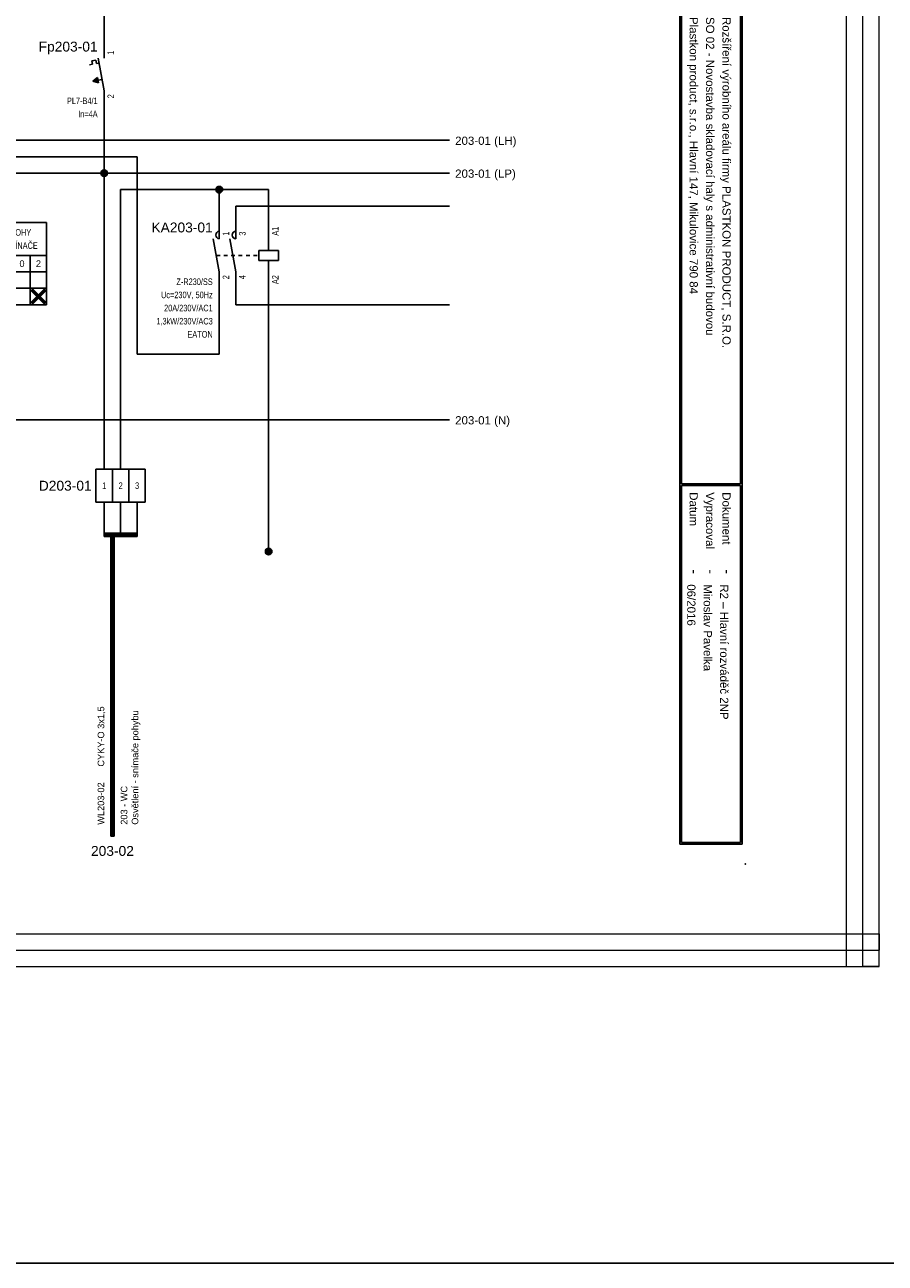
# Model space of a CAD drawing. Extents: x -9495 to -1492, y 3269 to 3834.
# Tile 13 of 44: x -7062 to -6800, y 3269 to 3645. Entities that reach past the tile are written whole.
import ezdxf
from ezdxf.enums import TextEntityAlignment as Align

# ---------------------------------------------------------------- set-up
doc = ezdxf.new("R2010")
doc.units = 0
doc.header["$MEASUREMENT"] = 0
doc.linetypes.add('DASHED', pattern=[0.564444, 0.282222, -0.282222])
for name, color, linetype in [('1-KRESBA', 7, 'Continuous'), ('__Bílá', 7, 'Continuous'), ('__Rudá 010', 10, 'Continuous'), ('__Vínová 220', 220, 'Continuous'), ('__Černá 250', 7, 'Continuous')]:
    doc.layers.add(name, color=color, linetype=linetype)
doc.styles.add('Arial', font='arial.ttf')
doc.styles.add('GENERATED_STYLE_1', font='arial.ttf')

# ---------------------------------------------------------------- blocks, each defined once
blk = doc.blocks.new('BLK_Razítko_malé_pro_rozváděče')
at = {"layer": '__Bílá'}
for p, q in [((15, -1), (15, -20)), ((15, -1), (294, -1)), ((15.5, -1.5), (15.5, -19.5)), ((15.5, -1.5), (184.5, -1.5)), ((184.5, -1.5), (184.5, -19.5)), ((185, -1.5), (185, -19.5)), ((185, -1.5), (293.5, -1.5)), ((293.5, -19.5), (293.5, -1.5)), ((294, -20), (294, -1)), ((15, -20), (294, -20)), ((15.5, -19.5), (184.5, -19.5)), ((185, -19.5), (293.5, -19.5)), ((15, -405), (15, -419)), ((15, -405), (294, -405)), ((15.5, -405.5), (15.5, -418.5)), ((15.5, -405.5), (194.5, -405.5)), ((194.5, -405.5), (194.5, -418.5)), ((195, -405.5), (195, -418.5)), ((195, -405.5), (293.5, -405.5)), ((293.5, -405.5), (293.5, -418.5)), ((294, -405), (294, -419)), ((15, -419), (294, -419)), ((15.5, -418.5), (194.5, -418.5)), ((195, -418.5), (293.5, -418.5))]:
    blk.add_line(p, q, dxfattribs=at)
for p in [(0, 0), (300, 0), (0, -420), (300, -420)]:
    blk.add_point(p, dxfattribs=at)
at = {"layer": '__Bílá', "style": 'Arial'}
for s, height, p in [('-', 3, (38, -7)), ('Dokument', 2.5, (187, -7)), ('-', 3, (210.5, -7)), ('SO/PS', 2.5, (17.5, -12)), ('-', 3, (38, -12)), ('Vypracoval', 2.5, (187, -12)), ('-', 3, (210.5, -12)), ('Investor', 2.5, (17.5, -17)), ('Datum', 2.5, (187, -17)), ('-', 3, (38, -17)), ('-', 3, (210.5, -17)), ('PVLK PROJECT s.r.o. , Langrova 195/33,  787 01 Šumperk', 2.5, (17.5, -411)), ('Copyright © 2012 PVLK', 2.5, (197, -411)), ('Telefon: 773 836 685, mobil: 777 848 204, e-mail: %%Upavelka@pvlk.cz', 2.5, (17.5, -416)), ('Číslo dokumentu .....', 2.5, (197, -416))]:
    blk.add_text(s, height=height, dxfattribs=at).set_placement(p)
at = {"layer": '__Vínová 220', "char_height": 2.5, "attachment_point": 7, "style": 'Arial'}
for s, insert in [('715 0908', (17.5, -7)), ('Rozšíření výrobního areálu firmy PLASTKON PRODUCT, S.R.O.', (42.5, -7.75)), ('R2 – Hlavní rozváděč 2NP', (215, -7.75)), ('SO 02 - Novostavba skladovací haly s administrativní budovou', (42.5, -12.75)), ('Miroslav Pavelka', (215, -12.75)), ('Plastkon product, s.r.o., Hlavní 147, Mikulovice 790 84', (42.5, -17.75)), ('06/2016', (215, -17.75))]:
    blk.add_mtext(s, dxfattribs=dict(at, insert=insert))
at = {"layer": '__Vínová 220', "style": 'Arial'}
blk.add_attdef('ČÍSLO', text='', height=4, dxfattribs=at).set_placement((290, -416), align=Align.RIGHT)
blk = doc.blocks.new('FEVA1462')
blk.add_hatch(color=256).paths.add_polyline_path([(-3.5, -2), (-2.06, -0.92), (-1.772, -2.504)])
for p, q in [((0, 5), (0, 10)), ((-3.752, 4.136), (-2.564, 4.352)), ((-3.752, 4.136), (-3.568, 3.124)), ((-2.564, 4.352), (-2.38, 3.34)), ((-1.818, 5), (0, -5)), ((-4.448, 2.964), (-3.568, 3.124)), ((-2.38, 3.34), (-1.544, 3.492)), ((-3.5, -2), (-2.06, -0.92)), ((-3.5, -2), (-0.64, -1.48)), ((-3.5, -2), (-1.772, -2.504)), ((-2.06, -0.92), (-1.772, -2.504)), ((0, -5), (0, -10))]:
    blk.add_line(p, q)
at = {"style": 'Arial'}
blk.add_attdef('POPIS', text='', height=3, dxfattribs=at).set_placement((-2, 7), align=Align.RIGHT)
at = {"style": 'Arial', "width": 0.8}
blk.add_attdef('NO1', (3, 6), '', height=2, rotation=90, dxfattribs=at)
for tag, p in [('TYP', (-2, -9)), ('PROUD', (-2, -13)), ('DOPLŇ1', (-2, -17)), ('DOPLŇ2', (-2, -21))]:
    blk.add_attdef(tag, text='', height=2, dxfattribs=at).set_placement(p, align=Align.RIGHT)
blk.add_attdef('CO1', text='', height=2, rotation=90, dxfattribs=at).set_placement((3, -6), align=Align.RIGHT)
blk = doc.blocks.new('V0109A03')
for p, q in [((5, 10), (0, 10)), ((0, 0), (0, 10)), ((10, 10), (5, 10)), ((5, 0), (5, 10)), ((15, 10), (10, 10)), ((10, 0), (10, 10)), ((15, 0), (15, 10)), ((5, 0), (0, 0)), ((10, 0), (5, 0)), ((15, 0), (10, 0))]:
    blk.add_line(p, q)
at = {"style": 'Arial'}
blk.add_attdef('POPIS', text='', height=3, dxfattribs=at).set_placement((-2, 5), align=Align.RIGHT)
at = {"style": 'Arial', "width": 0.8}
for tag, p in [('S1', (2.5, 5)), ('S2', (7.5, 5)), ('S3', (12.5, 5))]:
    blk.add_attdef(tag, text='', height=2, dxfattribs=at).set_placement(p, align=Align.MIDDLE)
blk = doc.blocks.new('feva2774')
h = blk.add_hatch(color=256)
h.paths.add_polyline_path([(5, -3), (5, -3.5), (5.5, -3.5, 0.414214)])
h.paths.add_polyline_path([(5, -3.5), (5, -4, 0.414214), (5.5, -3.5)])
h.paths.add_polyline_path([(5, -4), (5, -3, 0.414214), (4.5, -3.5, 0.414214)])
for points in [[(30, -7), (28.5, -5.5), (28, -5.5), (28, -6), (29.5, -7.5), (28, -9), (28, -9.5), (28.5, -9.5), (30, -8), (31.5, -9.5), (32, -9.5), (32, -9), (30.5, -7.5), (32, -6), (32, -5.5), (31.5, -5.5)], [(40, -12), (38.5, -10.5), (38, -10.5), (38, -11), (39.5, -12.5), (38, -14), (38, -14.5), (38.5, -14.5), (40, -13), (41.5, -14.5), (42, -14.5), (42, -14), (40.5, -12.5), (42, -11), (42, -10.5), (41.5, -10.5)]]:
    blk.add_hatch(color=256).paths.add_polyline_path(points)
for p, q in [((-2.5, 10), (-2.5, -10)), ((-2.5, 10), (12.5, 10)), ((2.5, 10), (2.5, 5)), ((7.5, 10), (7.5, 5)), ((12.5, 10), (12.5, -10)), ((17.5, 10), (17.5, -15)), ((17.5, 10), (42.5, 10)), ((27.5, 10), (27.5, -15)), ((42.5, 10), (42.5, -15)), ((12.5, 5), (-2.5, 5)), ((5, 2), (5, 5)), ((10, 2), (10, 5)), ((-1, 1.5), (-1, -1.5)), ((2, 0), (-1, 0)), ((2, 0), (2.5, -1)), ((2.5, -1), (3, 0)), ((5, -2), (3, 2)), ((10.67, 0), (3, 0)), ((10, -2), (11.5, 2.5)), ((12, 2), (10, 2)), ((42.5, 0), (27.5, 0)), ((32.5, 0), (32.5, -15)), ((37.5, 0), (37.5, -15)), ((5, -2), (5, -5)), ((5, -3.5), (10, -3.5)), ((10, -2), (10, -3.5)), ((12.5, -5), (-2.5, -5)), ((2.5, -5), (2.5, -10)), ((7.5, -5), (7.5, -10)), ((42.5, -5), (17.5, -5)), ((28, -6), (28, -5.5)), ((28, -5.5), (28.5, -5.5)), ((29.5, -7.5), (28, -6)), ((29.5, -7.5), (28, -9)), ((28.5, -5.5), (30, -7)), ((31.5, -5.5), (30, -7)), ((30.5, -7.5), (32, -6)), ((30.5, -7.5), (32, -9)), ((32, -5.5), (31.5, -5.5)), ((32, -6), (32, -5.5)), ((12.5, -10), (-2.5, -10)), ((42.5, -10), (17.5, -10)), ((28, -9), (28, -9.5)), ((28, -9.5), (28.5, -9.5)), ((28.5, -9.5), (30, -8)), ((31.5, -9.5), (30, -8)), ((32, -9.5), (31.5, -9.5)), ((32, -9), (32, -9.5)), ((38, -11), (38, -10.5)), ((38, -10.5), (38.5, -10.5)), ((39.5, -12.5), (38, -11)), ((38.5, -10.5), (40, -12)), ((41.5, -10.5), (40, -12)), ((40.5, -12.5), (42, -11)), ((42, -10.5), (41.5, -10.5)), ((42, -11), (42, -10.5)), ((42.5, -15), (17.5, -15)), ((39.5, -12.5), (38, -14)), ((38, -14), (38, -14.5)), ((38, -14.5), (38.5, -14.5)), ((38.5, -14.5), (40, -13)), ((41.5, -14.5), (40, -13)), ((40.5, -12.5), (42, -14)), ((42, -14.5), (41.5, -14.5)), ((42, -14), (42, -14.5))]:
    blk.add_line(p, q)
blk.add_circle((5, -3.5), 0.5)
at = {"style": 'Arial'}
for s, p in [('1', (5, 6.5)), ('3', (10, 6.5)), ('1', (30, -3.5)), ('0', (35, -3.5)), ('2', (40, -3.5)), ('2', (5, -8.5)), ('1-2', (22.5, -8.5)), ('3-2', (22.5, -13.5))]:
    blk.add_text(s, height=2, dxfattribs=at).set_placement(p, align=Align.CENTER)
at = {"style": 'Arial', "width": 0.8}
for s, p in [('KONTAKTŮ', (25.5, -4)), ('ČÍSLA', (21.5, -4))]:
    blk.add_text(s, height=2, rotation=90, dxfattribs=at).set_placement(p)
for s, p in [('POLOHY', (28.5, 6)), ('VYPÍNAČE', (28.5, 2))]:
    blk.add_text(s, height=2, dxfattribs=at).set_placement(p)
at = {"style": 'Arial'}
blk.add_attdef('POPIS', text='', height=3, dxfattribs=at).set_placement((-4.5, 7), align=Align.RIGHT)
at = {"style": 'Arial', "width": 0.8}
for tag, p in [('TYP', (-4.5, 1)), ('AC1(PROUD)', (-4, -3)), ('DOPLŇ1', (-4.5, -7))]:
    blk.add_attdef(tag, text='', height=2, dxfattribs=at).set_placement(p, align=Align.RIGHT)
blk = doc.blocks.new('L0001A01')
h = blk.add_hatch(color=256)
edge = h.paths.add_edge_path()
edge.add_arc((0, 0), 1, 0, 360)
blk.add_circle((0, 0), 1)
blk = doc.blocks.new('moe01029')
for p, q in [((0, 5), (0, 10)), ((5, 5), (5, 10)), ((15, 1.5), (15, 10)), ((-1.82, 5), (0, -5)), ((3.18, 5), (5, -5)), ((12, -1.5), (12, 1.5)), ((12, 1.5), (18, 1.5)), ((18, 1.5), (18, -1.5)), ((18, -1.5), (12, -1.5)), ((15, -1.5), (15, -10)), ((0, -5), (0, -10)), ((5, -5), (5, -10))]:
    blk.add_line(p, q)
at = {"linetype": 'DASHED', "ltscale": 4}
blk.add_line((-0.91, 0), (12, 0), dxfattribs=at)
for centre in [(0.15, 6.2), (5.15, 6.2)]:
    blk.add_arc(centre, 1.21, 97.3062, 262.6938)
at = {"style": 'Arial'}
blk.add_attdef('POPIS', text='', height=3, dxfattribs=at).set_placement((-2, 7), align=Align.RIGHT)
at = {"style": 'Arial', "width": 0.8}
for tag, p in [('NO1', (3, 6)), ('NO2', (8, 6)), ('A1', (18, 6))]:
    blk.add_attdef(tag, p, '', height=2, rotation=90, dxfattribs=at)
for tag, p in [('TYP', (-2, -9)), ('CÍVKA', (-2, -13)), ('AC1(PROUD)', (-2, -17)), ('AC3(VÝKON)', (-2, -21)), ('DOPLŇ1', (-2, -25)), ('DOPLŇ2', (-2, -29))]:
    blk.add_attdef(tag, text='', height=2, dxfattribs=at).set_placement(p, align=Align.RIGHT)
for tag, p in [('CO1', (3, -6)), ('CO2', (8, -6)), ('A2', (18, -6))]:
    blk.add_attdef(tag, text='', height=2, rotation=90, dxfattribs=at).set_placement(p, align=Align.RIGHT)
blk = doc.blocks.new('V0085A01')
h = blk.add_hatch(color=256)
edge = h.paths.add_edge_path()
edge.add_arc((0, 0), 1, 0, 360)
blk.add_circle((0, 0), 1)

msp = doc.modelspace()

# ---------------------------------------------------------------- linework, layer by layer
at = {"layer": '1-KRESBA'}
for p, q in [((-7037.5, 3640), (-7037.5, 3660)), ((-7037.5, 3510), (-7037.5, 3620)), ((-6932.5, 3610), (-7187.5, 3610)), ((-7027.5, 3605), (-7137.5, 3605)), ((-7027.5, 3605), (-7027.5, 3545)), ((-7132.5, 3600), (-6932.5, 3600)), ((-7032.5, 3510), (-7032.5, 3595)), ((-6987.5, 3595), (-7032.5, 3595)), ((-7002.5, 3585), (-7002.5, 3595)), ((-6987.5, 3585), (-6987.5, 3595)), ((-6997.5, 3585), (-6997.5, 3590)), ((-6997.5, 3590), (-6932.5, 3590)), ((-7002.5, 3545), (-7002.5, 3565)), ((-6997.5, 3565), (-6997.5, 3560)), ((-6987.5, 3565), (-6987.5, 3485)), ((-6997.5, 3560), (-6932.5, 3560)), ((-7027.5, 3545), (-7002.5, 3545)), ((-6932.5, 3525), (-7182.5, 3525)), ((-7037.5, 3500), (-7037.5, 3490)), ((-7032.5, 3500), (-7032.5, 3490)), ((-7027.5, 3500), (-7027.5, 3490)), ((-7037.5, 3490.5), (-7037.5, 3490)), ((-7037.5, 3490.5), (-7027.5, 3490.5)), ((-7037.5, 3489.5), (-7037.5, 3490)), ((-7037.5, 3490), (-7027.5, 3490)), ((-7037.5, 3489.5), (-7027.5, 3489.5)), ((-7035.5, 3398.43), (-7035.5, 3490.39)), ((-7035.5, 3490.39), (-7035, 3490.39)), ((-7035, 3398.43), (-7035, 3490.39)), ((-7034.5, 3490.39), (-7035, 3490.39)), ((-7034.5, 3398.43), (-7034.5, 3490.39)), ((-7027.5, 3490.5), (-7027.5, 3490)), ((-7027.5, 3489.5), (-7027.5, 3490)), ((-7035.5, 3398.43), (-7035, 3398.43)), ((-7034.5, 3398.43), (-7035, 3398.43))]:
    msp.add_line(p, q, dxfattribs=at)
at = {"layer": '1-KRESBA', "color": 3}
msp.add_lwpolyline([(-9494.98, 3833.62), (-1491.97, 3833.62), (-1491.97, 3268.56), (-9494.98, 3268.56)], close=True, dxfattribs=at)
at = {"layer": '__Vínová 220', "lineweight": 0}
for p, q in [((-6811.8, 3358.74), (-6811.8, 3724.82)), ((-6806.8, 3358.74), (-6806.8, 3724.82)), ((-6801.8, 3358.74), (-6801.8, 3724.82)), ((-7298.21, 3368.74), (-6801.8, 3368.74)), ((-6801.8, 3368.74), (-6801.8, 3363.74)), ((-7298.21, 3363.74), (-6801.8, 3363.74)), ((-6801.8, 3358.74), (-6801.8, 3363.74)), ((-7298.21, 3358.74), (-6801.8, 3358.74)), ((-6811.8, 3358.74), (-6806.8, 3358.74)), ((-6801.8, 3358.74), (-6806.8, 3358.74))]:
    msp.add_line(p, q, dxfattribs=at)

# ---------------------------------------------------------------- block references
at = {"color": 250, "linetype": 'Continuous'}
msp.add_blockref('V0085A01', (-6987.5, 3485), dxfattribs=at)
at = {"layer": '1-KRESBA', "rotation": 270}
msp.add_blockref('BLK_Razítko_malé_pro_rozváděče', (-6842.5, 3690), dxfattribs=at).add_auto_attribs({'ČÍSLO': '23.5'})
at = {"layer": '1-KRESBA', "color": 250, "linetype": 'Continuous'}
for p in [(-7037.5, 3600), (-7002.5, 3595)]:
    msp.add_blockref('L0001A01', p, dxfattribs=at)
at = {"layer": '__Černá 250'}
for name, p, values in [('FEVA1462', (-7037.5, 3630), {'POPIS': 'Fp203-01', 'TYP': 'PL7-B4/1', 'PROUD': 'In=4A', 'CO1': '2', 'NO1': '1'}), ('feva2774', (-7097.5, 3575), {'POPIS': 'SA203-01', 'TYP': 'Z-S/WM', 'AC1(PROUD)': '16A/250V/AC1', 'DOPLŇ1': 'EATON'}), ('moe01029', (-7002.5, 3575), {'POPIS': 'KA203-01', 'TYP': 'Z-R230/SS', 'CÍVKA': 'Uc=230V, 50Hz', 'AC1(PROUD)': '20A/230V/AC1', 'AC3(VÝKON)': '1,3kW/230V/AC3', 'DOPLŇ1': 'EATON', 'CO1': '2', 'NO1': '1', 'CO2': '4', 'NO2': '3', 'A1': 'A1', 'A2': 'A2'})]:
    msp.add_blockref(name, p, dxfattribs=at).add_auto_attribs(values)
ref = msp.add_blockref('V0109A03', (-7040, 3500), dxfattribs=at)
ref.add_attrib('POPIS', 'D203-01', dxfattribs={"layer": '0', "height": 3, "style": 'Arial'}).set_placement((-7041.31, 3503.48), align=Align.RIGHT)
ref.add_attrib('S1', '1', dxfattribs={"layer": '0', "height": 2, "style": 'Arial', "width": 0.8}).set_placement((-7037.5, 3505), align=Align.MIDDLE)
ref.add_attrib('S2', '2', dxfattribs={"layer": '0', "height": 2, "style": 'Arial', "width": 0.8}).set_placement((-7032.5, 3505), align=Align.MIDDLE)
ref.add_attrib('S3', '3', dxfattribs={"layer": '0', "height": 2, "style": 'Arial', "width": 0.8}).set_placement((-7027.5, 3505), align=Align.MIDDLE)

# ---------------------------------------------------------------- texts
at = {"layer": '1-KRESBA', "style": 'Arial'}
for s, p in [('203-01 (LH)', (-6930.78, 3608.62)), ('203-01 (LP)', (-6930.78, 3598.62)), ('203-01 (N)', (-6930.78, 3523.62))]:
    msp.add_text(s, height=2.5, dxfattribs=at).set_placement(p)
at = {"layer": '__Rudá 010', "style": 'Arial'}
for s, p in [('CYKY-O 3x1,5', (-7037.5, 3419.56)), ('WL203-02', (-7037.5, 3401.89))]:
    msp.add_text(s, height=2, rotation=90, dxfattribs=at).set_placement(p)
at = {"layer": '__Rudá 010', "style": 'GENERATED_STYLE_1'}
msp.add_text('203-02', height=3, dxfattribs=at).set_placement((-7035, 3392.43), align=Align.CENTER)
at = {"layer": '__Rudá 010', "insert": (-7032.46, 3401.89), "char_height": 2, "width": 62.8406, "attachment_point": 1, "rotation": 90, "style": 'Arial'}
msp.add_mtext('203 - WC\\POsvětlení - snímače pohybu', dxfattribs=at)

doc.saveas('drawing.dxf')
